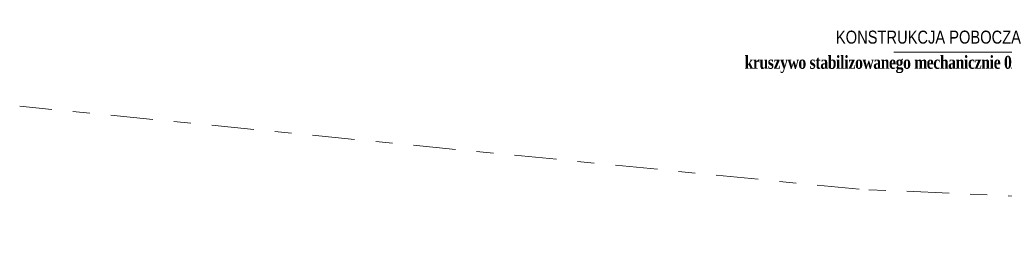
# Model space of a CAD drawing. Header units: metres. Extents: x 7443217.8 to 7443294, y 5637144.8 to 5637207.3.
# Tile 11 of 23: x 7443243.6 to 7443249.4, y 5637191.7 to 5637193. Entities that reach past the tile are written whole.
import ezdxf

# ---------------------------------------------------------------- set-up
doc = ezdxf.new("R2010")
doc.units = ezdxf.units.M
doc.linetypes.add('DASHDOT2', pattern=[0.5, 0.25, -0.125, 0, -0.125])
doc.layers.add('3_p', color=7, linetype='Continuous')
doc.layers.add('Wymiary', color=7, linetype='Continuous', lineweight=15)
doc.styles.add('romans1', font='timesbd.ttf', dxfattribs={"width": 0.85})

msp = doc.modelspace()

# ---------------------------------------------------------------- linework, layer by layer
at = {"layer": '3_p', "color": 92, "linetype": 'DASHDOT2', "lineweight": 9}
msp.add_lwpolyline([(7443263.9208, 5637191.6647), (7443259.5736, 5637191.8099), (7443258.1214, 5637191.7173), (7443256.6293, 5637191.7767), (7443254.5516, 5637191.8727), (7443252.6905, 5637191.7759), (7443248.5618, 5637191.955), (7443243.5945, 5637192.4462)], dxfattribs=at)
at = {"layer": 'Wymiary', "ltscale": 0.2}
msp.add_line((7443248.7667, 5637192.7667), (7443250.737, 5637192.7667), dxfattribs=at)

# ---------------------------------------------------------------- texts
at = {"layer": 'Wymiary', "ltscale": 0.2, "attachment_point": 5, "style": 'romans1'}
for s, insert, char_height in [('\\A1;{\\fArial Narrow|b0|i0|c238|p34;\\W1;K\\fArial Narrow|b0|i0|c0|p34;ON\\fArial Narrow|b0|i0|c238|p34;STRUK\\fArial Narrow|b0|i0|c0|p34;C\\fArial Narrow|b0|i0|c238|p34;J\\fArial Narrow|b0|i0|c0|p34;A\\fArial Narrow|b0|i0|c238|p34; POBOCZA}', (7443248.9783, 5637192.8549), 0.0767813), ('\\A1;{\\W0.8;\\T0.95;kruszywo stabilizowanego mechanicznie 0/31,5}', (7443248.7623, 5637192.6934), 0.076781)]:
    msp.add_mtext(s, dxfattribs=dict(at, insert=insert, char_height=char_height))

doc.saveas('drawing.dxf')
